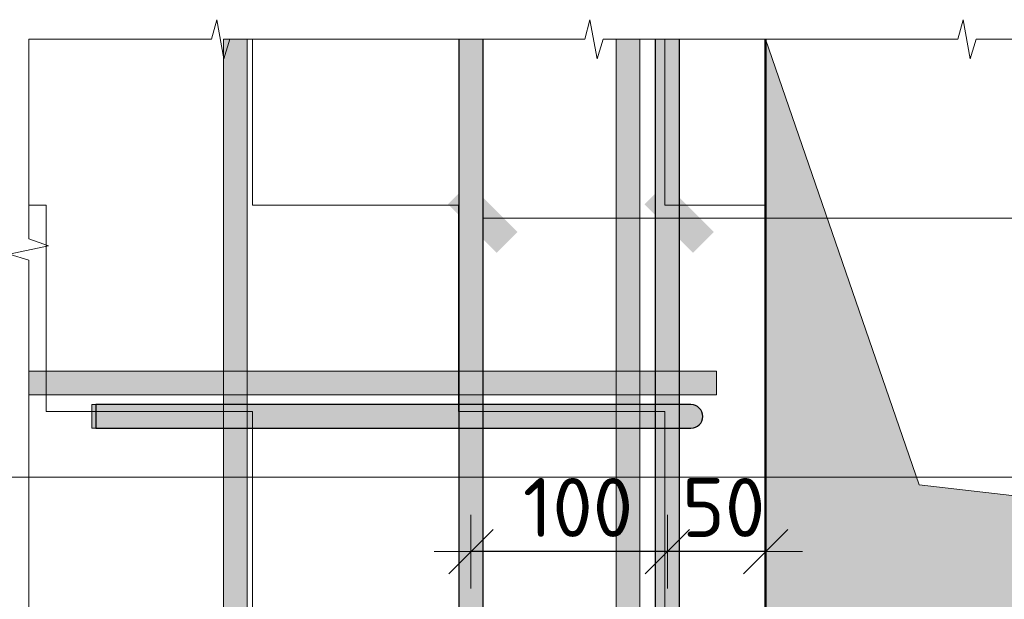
# Model space of a CAD drawing. Header units: metres. Extents: x -38 to 97, y -15 to 21.
# Tile 118 of 132: x 73.802 to 74.303, y 8.409 to 8.705. Entities that reach past the tile are written whole.
import ezdxf

# ---------------------------------------------------------------- set-up
doc = ezdxf.new("R2010")
doc.units = ezdxf.units.M
doc.header["$PDMODE"] = 65
doc.layers.add('XR$3$_3898', color=7, linetype='Continuous')
doc.layers.add('XR$5$_3898', color=7, linetype='Continuous')
doc.layers.add('XR$3$Размерная линия_ общее', color=7, linetype='Continuous', lineweight=13)
doc.layers.add('XR$5$Размерная линия_ общее', color=7, linetype='Continuous', lineweight=13)
doc.styles.add('ISOCPEUR', font='txt')
doc.dimstyles.new('DIMSTYLE_19', dxfattribs={"dimtxt": 0.03, "dimasz": 0.0375, "dimexe": 0, "dimexo": 1e-06, "dimgap": 0.015, "dimtad": 2, "dimdec": 0, "dimlfac": 1000, "dimrnd": 1, "dimzin": 12, "dimdsep": 46, "dimtxsty": 'ISOCPEUR', "dimblk1": 'ALL_ML_STRICH', "dimblk2": 'ALL_ML_STRICH', "dimsah": 1, "dimcen": 0, "dimse1": 1, "dimse2": 1, "dimclrd": 7, "dimclre": 256, "dimclrt": 7, "dimadec": 0, "dimazin": 0, "dimtfac": 1, "dimtdec": 0, "dimtix": 1, "dimtmove": 2, "dimatfit": 3, "dimfxl": 0, "dimtvp": 1.2, "dimtzin": 0, "dimlwd": 0, "dimlwe": -3, "dimarcsym": 0})
doc.dimstyles.new('DIMSTYLE_20', dxfattribs={"dimtxt": 0.03, "dimasz": 0.0375, "dimexe": 0, "dimexo": 1e-06, "dimgap": 0.015, "dimtad": 2, "dimdec": 0, "dimlfac": 1000, "dimrnd": 1, "dimzin": 12, "dimdsep": 46, "dimtxsty": 'ISOCPEUR', "dimblk1": 'ALL_ML_STRICH', "dimblk2": 'ALL_ML_STRICH', "dimsah": 1, "dimcen": 0, "dimse1": 1, "dimse2": 1, "dimclrd": 7, "dimclre": 256, "dimclrt": 7, "dimadec": 0, "dimazin": 0, "dimtfac": 1, "dimtdec": 0, "dimtix": 1, "dimtmove": 2, "dimatfit": 3, "dimfxl": 0, "dimtzin": 0, "dimlwd": 0, "dimlwe": -3, "dimarcsym": 0})
pattern_1 = [(0, (0.21, 0.21), (0.105, 0.105), [0.105, -0.105]), (90, (0.21, 0.21), (-0.105, 0.105), [0.105, -0.105])]

# ---------------------------------------------------------------- blocks, each defined once
blk = doc.blocks.new('СЛОЖНЫЙ_ОБЪЕКТ_12')
at = {"linetype": 'Continuous', "lineweight": 13, "transparency": 33554687}
blk.add_hatch(color=7, dxfattribs=at).paths.add_polyline_path([(74.11738, 8.0346), (74.11738, 8.6946), (74.10538, 8.6946), (74.10538, 8.0346)])
at = {"color": 7, "linetype": 'Continuous', "lineweight": 13, "transparency": 33554687}
blk.add_lwpolyline([(74.11738, 8.0346), (74.11738, 8.6946), (74.10538, 8.6946), (74.10538, 8.0346), (74.11738, 8.0346)], close=True, dxfattribs=at)
blk = doc.blocks.new('СЛОЖНЫЙ_ОБЪЕКТ_13')
at = {"linetype": 'Continuous', "lineweight": 13, "transparency": 33554687}
blk.add_hatch(color=7, dxfattribs=at).paths.add_polyline_path([(73.91738, 8.0346), (73.91738, 8.6946), (73.90538, 8.6946), (73.90538, 8.0346)])
at = {"color": 7, "linetype": 'Continuous', "lineweight": 13, "transparency": 33554687}
blk.add_lwpolyline([(73.91738, 8.0346), (73.91738, 8.6946), (73.90538, 8.6946), (73.90538, 8.0346), (73.91738, 8.0346)], close=True, dxfattribs=at)
blk = doc.blocks.new('ЭЛЕМЕНТ_УЗОРА_6')
at = {"color": 7, "linetype": 'Continuous', "lineweight": 13, "transparency": 33554687}
blk.add_line((73.80638, 8.6946), (73.80638, 8.6946), dxfattribs=at)
for points in [[(73.80638, 8.6946), (73.89929, 8.6946), (73.90195, 8.7046), (73.90556, 8.6846), (73.9086, 8.6946), (73.99638, 8.6946)], [(73.99638, 8.6946), (74.08929, 8.6946), (74.09195, 8.7046), (74.09556, 8.6846), (74.0986, 8.6946), (74.18638, 8.6946)], [(74.18638, 8.6946), (74.27929, 8.6946), (74.28195, 8.7046), (74.28556, 8.6846), (74.2886, 8.6946), (74.37638, 8.6946)], [(73.80638, 8.4746), (73.80638, 8.58218), (73.79638, 8.58526), (73.81638, 8.58944), (73.80638, 8.59296), (73.80638, 8.6946), (73.80638, 8.6946)], [(73.80638, 8.2546), (73.80638, 8.36218), (73.79638, 8.36526), (73.81638, 8.36944), (73.80638, 8.37296), (73.80638, 8.4746)]]:
    blk.add_lwpolyline(points, dxfattribs=at)
blk = doc.blocks.new('СЛОЖНЫЙ_ОБЪЕКТ_17')
at = {"linetype": 'Continuous', "lineweight": 25, "true_color": 0x5f5f5f, "transparency": 33554687}
blk.add_hatch(color=251, dxfattribs=at).paths.add_polyline_path([(74.12538, 8.0646), (74.12538, 8.6946), (74.13738, 8.6946), (74.13738, 8.0646)], flags=16)
at = {"color": 7, "linetype": 'Continuous', "lineweight": 25, "transparency": 33554687}
blk.add_line((74.12538, 8.0646), (74.12538, 8.6946), dxfattribs=at)
blk.add_lwpolyline([(74.13738, 8.6946), (74.13738, 8.0646), (74.12538, 8.0646)], dxfattribs=at)
blk = doc.blocks.new('СЛОЖНЫЙ_ОБЪЕКТ_18')
at = {"linetype": 'Continuous', "lineweight": 13, "true_color": 0xc5c5c5, "transparency": 33554687}
for points in [[(73.84038, 8.4966), (73.84038, 8.5086), (73.83838, 8.5086), (73.83838, 8.4966)], [(74.14582, 8.49712), (74.14691, 8.49775), (74.14784, 8.49858), (74.14858, 8.4996), (74.14909, 8.50075), (74.14935, 8.50197), (74.14935, 8.50323), (74.14909, 8.50445), (74.14858, 8.5056), (74.14784, 8.50661), (74.14691, 8.50745), (74.14582, 8.50808), (74.14463, 8.50847), (74.14338, 8.5086), (73.84038, 8.5086), (73.84038, 8.4966), (74.14338, 8.4966), (74.14463, 8.49673)]]:
    blk.add_hatch(color=9, dxfattribs=at).paths.add_polyline_path(points)
at = {"color": 7, "linetype": 'Continuous', "lineweight": 13, "transparency": 33554687}
blk.add_lwpolyline([(73.84038, 8.4966), (73.84038, 8.5086), (73.83838, 8.5086), (73.83838, 8.4966), (73.84038, 8.4966)], close=True, dxfattribs=at)
at = {"color": 7, "linetype": 'Continuous', "lineweight": 25, "transparency": 33554687}
blk.add_lwpolyline([(74.14338, 8.5086), (73.84038, 8.5086), (73.84038, 8.4966), (74.14338, 8.4966)], dxfattribs=at)
blk.add_arc((74.14338, 8.5026), 0.006, 270, 90, dxfattribs=at)
blk = doc.blocks.new('СЛОЖНЫЙ_ОБЪЕКТ_19')
at = {"linetype": 'Continuous', "lineweight": 13, "transparency": 33554687}
blk.add_hatch(color=7, dxfattribs=at).paths.add_polyline_path([(73.80638, 8.5256), (74.15638, 8.5256), (74.15638, 8.5136), (73.80638, 8.5136)], flags=16)
at = {"color": 7, "linetype": 'Continuous', "lineweight": 13, "transparency": 33554687}
blk.add_lwpolyline([(73.80638, 8.5256), (74.15638, 8.5256), (74.15638, 8.5136), (73.80638, 8.5136), (73.80638, 8.5256)], close=True, dxfattribs=at)
blk = doc.blocks.new('СЛОЖНЫЙ_ОБЪЕКТ_26')
at = {"linetype": 'Continuous', "lineweight": 25, "true_color": 0x5f5f5f, "transparency": 33554687}
blk.add_hatch(color=251, dxfattribs=at).paths.add_polyline_path([(74.02538, 8.0646), (74.02538, 8.6946), (74.03738, 8.6946), (74.03738, 8.0646)], flags=16)
at = {"color": 7, "linetype": 'Continuous', "lineweight": 25, "transparency": 33554687}
blk.add_line((74.02538, 8.0646), (74.02538, 8.6946), dxfattribs=at)
blk.add_lwpolyline([(74.03738, 8.6946), (74.03738, 8.0646), (74.02538, 8.0646)], dxfattribs=at)
blk = doc.blocks.new('ALL_ML_STRICH')
at = {"color": 0, "linetype": 'ByBlock', "lineweight": -2}
for p, q in [((0, -0.5), (0, 0.5)), ((-0.3, -0.3), (0.3, 0.3)), ((-1, 0), (0.5, 0))]:
    blk.add_line(p, q, dxfattribs=at)
blk = doc.blocks.new('*D133')
at = {"layer": 'DEFPOINTS', "color": 7, "linetype": 'Continuous', "lineweight": 13, "transparency": 33554687}
for p in [(74.18138, 8.47286), (74.13138, 8.47059), (74.18138, 8.43375)]:
    blk.add_point(p, dxfattribs=at)
at = {"layer": 'XR$3$Размерная линия_ общее', "color": 7, "linetype": 'Continuous', "lineweight": -2, "transparency": 33554687}
blk.add_line((74.18138, 8.43375), (74.13138, 8.43375), dxfattribs=at)
at = {"layer": 'XR$3$Размерная линия_ общее', "color": 7, "linetype": 'Continuous', "lineweight": 13, "transparency": 33554687, "xscale": 0.0375, "yscale": 0.0375, "zscale": 0.0375}
for p, rotation in [((74.13138, 8.43375), 180), ((74.18138, 8.43375), 360)]:
    blk.add_blockref('ALL_ML_STRICH', p, dxfattribs=dict(at, rotation=rotation))
at = {"layer": 'XR$3$Размерная линия_ общее', "color": 7, "linetype": 'Continuous', "lineweight": 13, "transparency": 33554687, "insert": (74.16, 8.45625), "char_height": 0.03, "width": 0.06, "attachment_point": 5, "style": 'ISOCPEUR'}
blk.add_mtext('\\A1;{50}', dxfattribs=at)
blk = doc.blocks.new('*D134')
at = {"layer": 'DEFPOINTS', "color": 7, "linetype": 'Continuous', "lineweight": 13, "transparency": 33554687}
for p in [(74.03138, 8.4695), (74.13138, 8.47059), (74.13138, 8.43375)]:
    blk.add_point(p, dxfattribs=at)
at = {"layer": 'XR$3$Размерная линия_ общее', "color": 7, "linetype": 'Continuous', "lineweight": -2, "transparency": 33554687}
blk.add_line((74.13138, 8.43375), (74.03138, 8.43375), dxfattribs=at)
at = {"layer": 'XR$3$Размерная линия_ общее', "color": 7, "linetype": 'Continuous', "lineweight": 13, "transparency": 33554687, "xscale": 0.0375, "yscale": 0.0375, "zscale": 0.0375}
for p, rotation in [((74.03138, 8.43375), 180), ((74.13138, 8.43375), 360)]:
    blk.add_blockref('ALL_ML_STRICH', p, dxfattribs=dict(at, rotation=rotation))
at = {"layer": 'XR$3$Размерная линия_ общее', "color": 7, "linetype": 'Continuous', "lineweight": 13, "transparency": 33554687, "insert": (74.08588, 8.45625), "char_height": 0.03, "width": 0.09, "attachment_point": 5, "style": 'ISOCPEUR'}
blk.add_mtext('\\A1;{100}', dxfattribs=at)
blk = doc.blocks.new('СЛОЖНЫЙ_ОБЪЕКТ_40')
at = {"linetype": 'Continuous', "lineweight": 13, "transparency": 33554687}
blk.add_hatch(color=7, dxfattribs=at).paths.add_polyline_path([(74.11738, 8.0346), (74.11738, 8.6946), (74.10538, 8.6946), (74.10538, 8.0346)])
at = {"color": 7, "linetype": 'Continuous', "lineweight": 13, "transparency": 33554687}
blk.add_lwpolyline([(74.11738, 8.0346), (74.11738, 8.6946), (74.10538, 8.6946), (74.10538, 8.0346), (74.11738, 8.0346)], close=True, dxfattribs=at)
blk = doc.blocks.new('СЛОЖНЫЙ_ОБЪЕКТ_41')
at = {"linetype": 'Continuous', "lineweight": 13, "transparency": 33554687}
blk.add_hatch(color=7, dxfattribs=at).paths.add_polyline_path([(73.91738, 8.0346), (73.91738, 8.6946), (73.90538, 8.6946), (73.90538, 8.0346)])
at = {"color": 7, "linetype": 'Continuous', "lineweight": 13, "transparency": 33554687}
blk.add_lwpolyline([(73.91738, 8.0346), (73.91738, 8.6946), (73.90538, 8.6946), (73.90538, 8.0346), (73.91738, 8.0346)], close=True, dxfattribs=at)
blk = doc.blocks.new('ЭЛЕМЕНТ_УЗОРА_13')
at = {"color": 7, "linetype": 'Continuous', "lineweight": 13, "transparency": 33554687}
blk.add_line((73.80638, 8.6946), (73.80638, 8.6946), dxfattribs=at)
for points in [[(73.80638, 8.6946), (73.89929, 8.6946), (73.90195, 8.7046), (73.90556, 8.6846), (73.9086, 8.6946), (73.99638, 8.6946)], [(73.99638, 8.6946), (74.08929, 8.6946), (74.09195, 8.7046), (74.09556, 8.6846), (74.0986, 8.6946), (74.18638, 8.6946)], [(74.18638, 8.6946), (74.27929, 8.6946), (74.28195, 8.7046), (74.28556, 8.6846), (74.2886, 8.6946), (74.37638, 8.6946)], [(73.80638, 8.4746), (73.80638, 8.58218), (73.79638, 8.58526), (73.81638, 8.58944), (73.80638, 8.59296), (73.80638, 8.6946), (73.80638, 8.6946)], [(73.80638, 8.2546), (73.80638, 8.36218), (73.79638, 8.36526), (73.81638, 8.36944), (73.80638, 8.37296), (73.80638, 8.4746)]]:
    blk.add_lwpolyline(points, dxfattribs=at)
blk = doc.blocks.new('СЛОЖНЫЙ_ОБЪЕКТ_45')
at = {"linetype": 'Continuous', "lineweight": 25, "true_color": 0x5f5f5f, "transparency": 33554687}
blk.add_hatch(color=251, dxfattribs=at).paths.add_polyline_path([(74.12538, 8.0646), (74.12538, 8.6946), (74.13738, 8.6946), (74.13738, 8.0646)], flags=16)
at = {"color": 7, "linetype": 'Continuous', "lineweight": 25, "transparency": 33554687}
blk.add_line((74.12538, 8.0646), (74.12538, 8.6946), dxfattribs=at)
blk.add_lwpolyline([(74.13738, 8.6946), (74.13738, 8.0646), (74.12538, 8.0646)], dxfattribs=at)
blk = doc.blocks.new('СЛОЖНЫЙ_ОБЪЕКТ_46')
at = {"linetype": 'Continuous', "lineweight": 13, "true_color": 0xc5c5c5, "transparency": 33554687}
for points in [[(73.84038, 8.4966), (73.84038, 8.5086), (73.83838, 8.5086), (73.83838, 8.4966)], [(74.14582, 8.49712), (74.14691, 8.49775), (74.14784, 8.49858), (74.14858, 8.4996), (74.14909, 8.50075), (74.14935, 8.50197), (74.14935, 8.50323), (74.14909, 8.50445), (74.14858, 8.5056), (74.14784, 8.50661), (74.14691, 8.50745), (74.14582, 8.50808), (74.14463, 8.50847), (74.14338, 8.5086), (73.84038, 8.5086), (73.84038, 8.4966), (74.14338, 8.4966), (74.14463, 8.49673)]]:
    blk.add_hatch(color=9, dxfattribs=at).paths.add_polyline_path(points)
at = {"color": 7, "linetype": 'Continuous', "lineweight": 13, "transparency": 33554687}
blk.add_lwpolyline([(73.84038, 8.4966), (73.84038, 8.5086), (73.83838, 8.5086), (73.83838, 8.4966), (73.84038, 8.4966)], close=True, dxfattribs=at)
at = {"color": 7, "linetype": 'Continuous', "lineweight": 25, "transparency": 33554687}
blk.add_lwpolyline([(74.14338, 8.5086), (73.84038, 8.5086), (73.84038, 8.4966), (74.14338, 8.4966)], dxfattribs=at)
blk.add_arc((74.14338, 8.5026), 0.006, 270, 90, dxfattribs=at)
blk = doc.blocks.new('СЛОЖНЫЙ_ОБЪЕКТ_47')
at = {"linetype": 'Continuous', "lineweight": 13, "transparency": 33554687}
blk.add_hatch(color=7, dxfattribs=at).paths.add_polyline_path([(73.80638, 8.5256), (74.15638, 8.5256), (74.15638, 8.5136), (73.80638, 8.5136)], flags=16)
at = {"color": 7, "linetype": 'Continuous', "lineweight": 13, "transparency": 33554687}
blk.add_lwpolyline([(73.80638, 8.5256), (74.15638, 8.5256), (74.15638, 8.5136), (73.80638, 8.5136), (73.80638, 8.5256)], close=True, dxfattribs=at)
blk = doc.blocks.new('СЛОЖНЫЙ_ОБЪЕКТ_54')
at = {"linetype": 'Continuous', "lineweight": 25, "true_color": 0x5f5f5f, "transparency": 33554687}
blk.add_hatch(color=251, dxfattribs=at).paths.add_polyline_path([(74.02538, 8.0646), (74.02538, 8.6946), (74.03738, 8.6946), (74.03738, 8.0646)], flags=16)
at = {"color": 7, "linetype": 'Continuous', "lineweight": 25, "transparency": 33554687}
blk.add_line((74.02538, 8.0646), (74.02538, 8.6946), dxfattribs=at)
blk.add_lwpolyline([(74.03738, 8.6946), (74.03738, 8.0646), (74.02538, 8.0646)], dxfattribs=at)
blk = doc.blocks.new('*D691')
at = {"layer": 'DEFPOINTS', "color": 7, "linetype": 'Continuous', "lineweight": 13, "transparency": 33554687}
for p in [(74.18138, 8.47286), (74.13138, 8.47059), (74.18138, 8.43375)]:
    blk.add_point(p, dxfattribs=at)
at = {"layer": 'XR$5$Размерная линия_ общее', "color": 7, "linetype": 'Continuous', "lineweight": -2, "transparency": 33554687}
blk.add_line((74.18138, 8.43375), (74.13138, 8.43375), dxfattribs=at)
at = {"layer": 'XR$5$Размерная линия_ общее', "color": 7, "linetype": 'Continuous', "lineweight": 13, "transparency": 33554687, "xscale": 0.0375, "yscale": 0.0375, "zscale": 0.0375}
for p, rotation in [((74.13138, 8.43375), 180), ((74.18138, 8.43375), 360)]:
    blk.add_blockref('ALL_ML_STRICH', p, dxfattribs=dict(at, rotation=rotation))
at = {"layer": 'XR$5$Размерная линия_ общее', "color": 7, "linetype": 'Continuous', "lineweight": 13, "transparency": 33554687, "insert": (74.16, 8.45625), "char_height": 0.03, "width": 0.06, "attachment_point": 5, "style": 'ISOCPEUR'}
blk.add_mtext('\\A1;{50}', dxfattribs=at)
blk = doc.blocks.new('*D692')
at = {"layer": 'DEFPOINTS', "color": 7, "linetype": 'Continuous', "lineweight": 13, "transparency": 33554687}
for p in [(74.03138, 8.4695), (74.13138, 8.47059), (74.13138, 8.43375)]:
    blk.add_point(p, dxfattribs=at)
at = {"layer": 'XR$5$Размерная линия_ общее', "color": 7, "linetype": 'Continuous', "lineweight": -2, "transparency": 33554687}
blk.add_line((74.13138, 8.43375), (74.03138, 8.43375), dxfattribs=at)
at = {"layer": 'XR$5$Размерная линия_ общее', "color": 7, "linetype": 'Continuous', "lineweight": 13, "transparency": 33554687, "xscale": 0.0375, "yscale": 0.0375, "zscale": 0.0375}
for p, rotation in [((74.03138, 8.43375), 180), ((74.13138, 8.43375), 360)]:
    blk.add_blockref('ALL_ML_STRICH', p, dxfattribs=dict(at, rotation=rotation))
at = {"layer": 'XR$5$Размерная линия_ общее', "color": 7, "linetype": 'Continuous', "lineweight": 13, "transparency": 33554687, "insert": (74.08588, 8.45625), "char_height": 0.03, "width": 0.09, "attachment_point": 5, "style": 'ISOCPEUR'}
blk.add_mtext('\\A1;{100}', dxfattribs=at)

msp = doc.modelspace()

# ---------------------------------------------------------------- hatches: boundary and pattern name
at = {"linetype": 'Continuous', "lineweight": 13, "transparency": 33554687}
h = msp.add_hatch(dxfattribs=at)
h.set_pattern_fill('____', scale=0.105, style=0, pattern_type=2)
h.set_pattern_definition(pattern_1)
h.paths.add_polyline_path([(73.80638, 8.6946), (73.80638, 8.0346), (74.75638, 8.0346), (74.75638, 8.3896), (74.18138, 8.3896), (74.18138, 8.6946)], flags=0)
h = msp.add_hatch(dxfattribs=at)
h.set_pattern_fill('____', scale=0.105, style=0, pattern_type=2)
h.set_pattern_definition(pattern_1)
h.paths.add_polyline_path([(73.80638, 8.6946), (73.80638, 8.0346), (74.75638, 8.0346), (74.75638, 8.3896), (74.18138, 8.3896), (74.18138, 8.6946)], flags=0)
at = {"linetype": 'Continuous', "lineweight": 13, "true_color": 0x696969, "transparency": 33554687}
msp.add_hatch(color=251, dxfattribs=at).paths.add_polyline_path([(74.75638, 8.4106), (74.25957, 8.46779), (74.18138, 8.6946), (74.18138, 8.3896), (74.75638, 8.3896)])
msp.add_hatch(color=251, dxfattribs=at).paths.add_polyline_path([(74.75638, 8.4106), (74.25957, 8.46779), (74.18138, 8.6946), (74.18138, 8.3896), (74.75638, 8.3896)])
at = {"linetype": 'Continuous', "lineweight": 25, "true_color": 0x000000, "transparency": 33554687}
for points in [[(74.05506, 8.5965), (74.03031, 8.62125), (74.0197, 8.61064), (74.04445, 8.58589)], [(74.05506, 8.5965), (74.03031, 8.62125), (74.0197, 8.61064), (74.04445, 8.58589)], [(74.15506, 8.5965), (74.13031, 8.62125), (74.1197, 8.61064), (74.14445, 8.58589)], [(74.15506, 8.5965), (74.13031, 8.62125), (74.1197, 8.61064), (74.14445, 8.58589)]]:
    msp.add_hatch(color=18, dxfattribs=at).paths.add_polyline_path(points)

# ---------------------------------------------------------------- linework, layer by layer
at = {"color": 7, "linetype": 'Continuous', "lineweight": 13, "transparency": 33554687}
for p, q in [((74.03738, 8.60357), (75.04771, 8.60357)), ((74.03738, 8.60357), (75.04771, 8.60357)), ((86.41979, 8.47171), (67.91979, 8.47171))]:
    msp.add_line(p, q, dxfattribs=at)
msp.add_lwpolyline([(74.75638, 8.4106), (74.25957, 8.46779), (74.18138, 8.6946)], dxfattribs=at)
msp.add_lwpolyline([(74.75638, 8.4106), (74.25957, 8.46779), (74.18138, 8.6946)], dxfattribs=at)
at = {"layer": 'XR$3$_3898', "color": 7, "linetype": 'Continuous', "lineweight": 50, "transparency": 33554687}
msp.add_lwpolyline([(74.75638, 8.3896), (74.18138, 8.3896), (74.18138, 8.6946)], dxfattribs=at)
at = {"layer": 'XR$5$_3898', "color": 7, "linetype": 'Continuous', "lineweight": 50, "transparency": 33554687}
msp.add_lwpolyline([(74.75638, 8.3896), (74.18138, 8.3896), (74.18138, 8.6946)], dxfattribs=at)

# ---------------------------------------------------------------- block references
at = {"color": 7, "linetype": 'Continuous', "lineweight": 13, "transparency": 33554687}
for name in ['ЭЛЕМЕНТ_УЗОРА_6', 'ЭЛЕМЕНТ_УЗОРА_13', 'СЛОЖНЫЙ_ОБЪЕКТ_13', 'СЛОЖНЫЙ_ОБЪЕКТ_41', 'СЛОЖНЫЙ_ОБЪЕКТ_12', 'СЛОЖНЫЙ_ОБЪЕКТ_40', 'СЛОЖНЫЙ_ОБЪЕКТ_19', 'СЛОЖНЫЙ_ОБЪЕКТ_47', 'СЛОЖНЫЙ_ОБЪЕКТ_18', 'СЛОЖНЫЙ_ОБЪЕКТ_46']:
    msp.add_blockref(name, (0, 0), dxfattribs=at)
at = {"color": 7, "linetype": 'Continuous', "lineweight": 25, "transparency": 33554687}
for name in ['СЛОЖНЫЙ_ОБЪЕКТ_26', 'СЛОЖНЫЙ_ОБЪЕКТ_54', 'СЛОЖНЫЙ_ОБЪЕКТ_17', 'СЛОЖНЫЙ_ОБЪЕКТ_45']:
    msp.add_blockref(name, (0, 0), dxfattribs=at)

# ---------------------------------------------------------------- dimensions: what is measured, and where the dimension line sits
at = {"layer": 'XR$3$Размерная линия_ общее', "color": 7, "linetype": 'Continuous', "lineweight": 13, "transparency": 33554687}
for base, p1, p2, dimstyle, picture, middle in [((74.03138, 8.43375), (74.13138, 8.47059), (74.03138, 8.4695), 'DIMSTYLE_20', '*D134', (74.08588, 8.45625)), ((74.13138, 8.43375), (74.18138, 8.47286), (74.13138, 8.47059), 'DIMSTYLE_19', '*D133', (74.16, 8.45625))]:
    dim = msp.add_linear_dim(base=base, p1=p1, p2=p2, angle=180, dimstyle=dimstyle, override={"dimpost": '<>', "dimclrd": 7, "dimclre": 253, "dimclrt": 7, "dimlwd": 0, "dimlwe": 65533}, dxfattribs=at)
    dim.commit()
    dim.dimension.update_dxf_attribs({"geometry": picture, "text_midpoint": middle, "dimtype": 160})
at = {"layer": 'XR$5$Размерная линия_ общее', "color": 7, "linetype": 'Continuous', "lineweight": 13, "transparency": 33554687}
for base, p1, p2, dimstyle, picture, middle in [((74.03138, 8.43375), (74.13138, 8.47059), (74.03138, 8.4695), 'DIMSTYLE_20', '*D692', (74.08588, 8.45625)), ((74.13138, 8.43375), (74.18138, 8.47286), (74.13138, 8.47059), 'DIMSTYLE_19', '*D691', (74.16, 8.45625))]:
    dim = msp.add_linear_dim(base=base, p1=p1, p2=p2, angle=180, dimstyle=dimstyle, override={"dimpost": '<>', "dimclrd": 7, "dimclre": 253, "dimclrt": 7, "dimlwd": 0, "dimlwe": 65533}, dxfattribs=at)
    dim.commit()
    dim.dimension.update_dxf_attribs({"geometry": picture, "text_midpoint": middle, "dimtype": 160})

doc.saveas('drawing.dxf')
